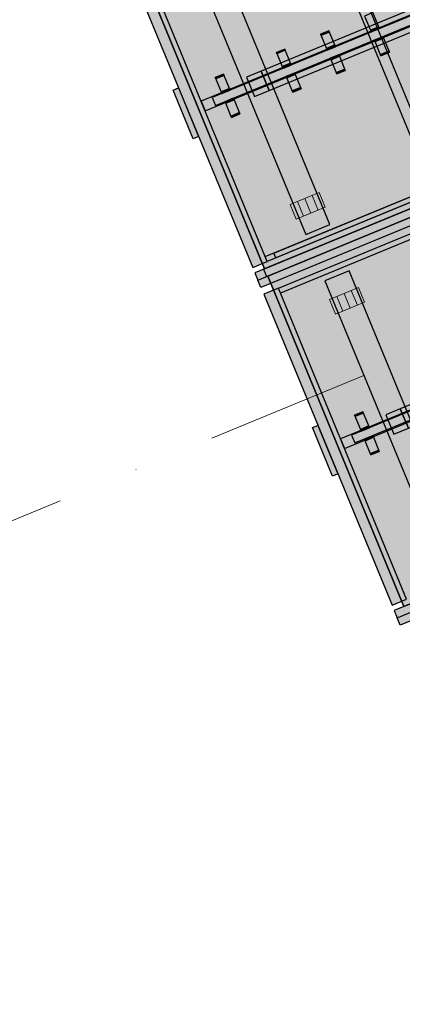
# Model space of a CAD drawing. Header units: millimetres. Extents: x -76965 to 1081933, y -21129 to 30747.
# Tile 32 of 114: x -48198 to -47470, y -242 to 1633. Entities that reach past the tile are written whole.
import ezdxf

# ---------------------------------------------------------------- set-up
doc = ezdxf.new("R2010")
doc.units = ezdxf.units.MM
doc.header["$MEASUREMENT"] = 0
for name, pattern in [('B0204', [650, 500, -50, 50, -50]), ('B0302', [625.500011, 313.000011, -156.25, 0, -156.25]), ('B0702', [58.685, 39.06, -19.625001])]:
    doc.linetypes.add(name, pattern=pattern)
for name, color, linetype in [('089 Losse inrichting', 7, 'Continuous'), ('089 Losse inrichting 2D arcering', 7, 'Continuous'), ('089 Losse inrichting Afdek-arcering', 7, 'Continuous'), ('121 Drsn-en gevelaanduidingen', 7, 'Continuous'), ('160 Presentatie_Aankleding 2D', 7, 'Continuous')]:
    doc.layers.add(name, color=color, linetype=linetype)
doc.styles.add('GENERATED_STYLE_1', font='txt')
doc.dimstyles.new('GENERATED_STYLE__1', dxfattribs={"dimtxt": 300, "dimasz": 71.25, "dimexe": 0.18, "dimexo": 0, "dimgap": 0.09, "dimtad": 1, "dimdec": 0, "dimzin": 0, "dimdsep": 46, "dimtxsty": 'GENERATED_STYLE_1', "dimblk": 'ARROWHEAD_6', "dimblk1": 'ARROWHEAD_6', "dimblk2": 'ARROWHEAD_6', "dimcen": 0.09, "dimclrd": 1, "dimclre": 1, "dimclrt": 2, "dimadec": 1, "dimazin": 0, "dimtfac": 1, "dimtdec": 4, "dimtmove": 0, "dimatfit": 3, "dimfxl": 1, "dimtolj": 1, "dimtzin": 0, "dimarcsym": 0})

# ---------------------------------------------------------------- blocks, each defined once
blk = doc.blocks.new('*D80')
at = {"layer": '160 Presentatie_Aankleding 2D', "color": 1, "linetype": 'Continuous', "lineweight": 0}
for p, q in [((-74776.9, 791.2), (-74755.5, 739.2)), ((-74820.5, 712.4), (-74690.5, 766)), ((-74706.5, 718.8), (-74804.5, 759.6)), ((-74755.5, 739.2), (-74007.8, -1072.6)), ((-74072.8, -1099.4), (-73942.8, -1045.8)), ((-73958.9, -1093), (-74056.8, -1052.2)), ((-74007.8, -1072.6), (-71387.2, -7423.1))]:
    blk.add_line(p, q, dxfattribs=at)
at = {"layer": '160 Presentatie_Aankleding 2D', "color": 2, "lineweight": 0, "insert": (-74521.9, 330.3), "char_height": 300, "attachment_point": 7, "rotation": 292.424, "style": 'GENERATED_STYLE_1'}
blk.add_mtext('\\A1;{\\fArial|b0|i0|c0|p38;1.960}', dxfattribs=at)
blk = doc.blocks.new('ARROWHEAD_6')
at = {"color": 0, "linetype": 'Continuous', "lineweight": 0}
for p, q in [((-0.5, -0.5), (0.5, 0.5)), ((0, 0), (-1, 0))]:
    blk.add_line(p, q, dxfattribs=at)
blk = doc.blocks.new('*D81')
at = {"layer": '160 Presentatie_Aankleding 2D', "color": 1, "linetype": 'Continuous', "lineweight": 0}
for p, q in [((-73958.9, -1093), (-74056.8, -1052.2)), ((-74007.8, -1072.6), (-71387.2, -7423.1)), ((-71452.2, -7450), (-71322.2, -7396.3)), ((-71338.3, -7443.5), (-71436.2, -7402.8))]:
    blk.add_line(p, q, dxfattribs=at)
at = {"layer": '160 Presentatie_Aankleding 2D', "color": 2, "lineweight": 0, "insert": (-72837.7, -3750.9), "char_height": 300, "attachment_point": 7, "rotation": 292.424, "style": 'GENERATED_STYLE_1'}
blk.add_mtext('\\A1;{\\fArial|b0|i0|c0|p38;6.870}', dxfattribs=at)
blk = doc.blocks.new('*D82')
at = {"layer": '160 Presentatie_Aankleding 2D', "color": 1, "linetype": 'Continuous', "lineweight": 0}
for p, q in [((-71452.2, -7450), (-71322.2, -7396.3)), ((-71338.3, -7443.5), (-71436.2, -7402.8)), ((-71387.2, -7423.1), (-69293, -12498)), ((-69244.1, -12518.4), (-69342, -12477.7))]:
    blk.add_line(p, q, dxfattribs=at)
at = {"layer": '160 Presentatie_Aankleding 2D', "color": 2, "lineweight": 0, "insert": (-70480.3, -9463.6), "char_height": 300, "attachment_point": 7, "rotation": 292.424, "style": 'GENERATED_STYLE_1'}
blk.add_mtext('\\A1;{\\fArial|b0|i0|c0|p38;5.490}', dxfattribs=at)
blk = doc.blocks.new('*D83')
at = {"layer": '160 Presentatie_Aankleding 2D', "color": 1, "linetype": 'Continuous', "lineweight": 0}
for p, q in [((-69358, -12524.8), (-69228, -12471.2)), ((-69244.1, -12518.4), (-69342, -12477.7)), ((-69293, -12498), (-66596, -19033.6)), ((-66661, -19060.4), (-66531, -19006.8)), ((-66645, -19013.3), (-66547.1, -19054)), ((-66596, -19033.6), (-66574.6, -19085.6))]:
    blk.add_line(p, q, dxfattribs=at)
at = {"layer": '160 Presentatie_Aankleding 2D', "color": 2, "lineweight": 0, "insert": (-68084.7, -15268.8), "char_height": 300, "attachment_point": 7, "rotation": 292.424, "style": 'GENERATED_STYLE_1'}
blk.add_mtext('\\A1;{\\fArial|b0|i0|c0|p38;7.070}', dxfattribs=at)
blk = doc.blocks.new('*D93')
at = {"layer": '160 Presentatie_Aankleding 2D', "color": 1, "linetype": 'Continuous', "lineweight": 0}
for p, q in [((-1579.3, 5670.3), (-1525.6, 5540.3)), ((-1572.8, 5556.3), (-1532.1, 5654.2)), ((-1500.5, 5626.7), (-1552.5, 5605.3)), ((-1552.5, 5605.3), (-64480.1, -20362.4)), ((-64506.9, -20297.4), (-64453.3, -20427.4)), ((-64459.7, -20313.5), (-64500.4, -20411.4)), ((-64480.1, -20362.4), (-64532.1, -20383.9))]:
    blk.add_line(p, q, dxfattribs=at)
at = {"layer": '160 Presentatie_Aankleding 2D', "color": 2, "lineweight": 0, "insert": (-32414, -7195), "char_height": 300, "attachment_point": 7, "rotation": 202.424, "style": 'GENERATED_STYLE_1'}
blk.add_mtext('\\A1;{\\fArial|b0|i0|c0|p38;68.075}', dxfattribs=at)
blk = doc.blocks.new('Cutting Plane_1_1', base_point=(-72305.7, -9263.1))
at = {"layer": '121 Drsn-en gevelaanduidingen', "color": 9, "linetype": 'B0302', "lineweight": 0}
blk.add_line((-72120.8, -9186.8), (-4016.7, 18917.1), dxfattribs=at)
blk = doc.blocks.new('Slab_8_1', base_point=(-46872.9, 1881.8))
at = {"layer": '089 Losse inrichting Afdek-arcering', "linetype": 'Continuous', "lineweight": 0, "true_color": 0xffffff}
blk.add_hatch(color=7, dxfattribs=at).paths.add_polyline_path([(-46872.9, 1881.8), (-47852.9, 1477.6), (-47845.2, 1459.1), (-46865.3, 1863.3)])
at = {"layer": '089 Losse inrichting', "linetype": 'Continuous', "flags": 128}
blk.add_lwpolyline([(-46872.9, 1881.8), (-47852.9, 1477.6), (-47845.2, 1459.1), (-46865.3, 1863.3)], close=True, dxfattribs=at)
blk = doc.blocks.new('Slab_13_1', base_point=(-46730.9, 1583.4))
at = {"layer": '089 Losse inrichting Afdek-arcering', "linetype": 'Continuous', "lineweight": 0, "true_color": 0xffffff}
blk.add_hatch(color=7, dxfattribs=at).paths.add_polyline_path([(-46730.9, 1583.4), (-46734.7, 1592.6), (-47714.6, 1188.4), (-47710.8, 1179.2)])
at = {"layer": '089 Losse inrichting', "linetype": 'Continuous', "flags": 128}
blk.add_lwpolyline([(-46730.9, 1583.4), (-47710.8, 1179.2), (-47714.6, 1188.4), (-46734.7, 1592.6)], close=True, dxfattribs=at)
blk = doc.blocks.new('Slab_15_1', base_point=(-47814.9, 1495.5))
at = {"layer": '089 Losse inrichting Afdek-arcering', "linetype": 'Continuous', "lineweight": 0, "true_color": 0xffffff}
blk.add_hatch(color=7, dxfattribs=at).paths.add_polyline_path([(-47814.9, 1495.5), (-47799, 1502), (-47810.1, 1529), (-47826, 1522.5)])
at = {"layer": '089 Losse inrichting', "linetype": 'Continuous', "flags": 128}
blk.add_lwpolyline([(-47814.9, 1495.5), (-47799, 1502), (-47810.1, 1529), (-47826, 1522.5)], close=True, dxfattribs=at)
blk = doc.blocks.new('Slab_16_1', base_point=(-47605.5, 1556.6))
at = {"layer": '089 Losse inrichting Afdek-arcering', "linetype": 'Continuous', "lineweight": 0, "true_color": 0xffffff}
blk.add_hatch(color=7, dxfattribs=at).paths.add_polyline_path([(-47605.5, 1556.6), (-47594.4, 1529.6), (-47578.5, 1536.1), (-47589.7, 1563.1)])
at = {"layer": '089 Losse inrichting', "linetype": 'Continuous', "flags": 128}
blk.add_lwpolyline([(-47605.5, 1556.6), (-47589.7, 1563.1), (-47578.5, 1536.1), (-47594.4, 1529.6)], close=True, dxfattribs=at)
blk = doc.blocks.new('Slab_18_1', base_point=(-47625.6, 1605.1))
at = {"layer": '089 Losse inrichting Afdek-arcering', "linetype": 'Continuous', "lineweight": 0, "true_color": 0xffffff}
blk.add_hatch(color=7, dxfattribs=at).paths.add_polyline_path([(-47625.6, 1605.1), (-47624.5, 1602.6), (-47608.7, 1609.2), (-47609.7, 1611.7)])
at = {"layer": '089 Losse inrichting', "linetype": 'Continuous', "flags": 128}
blk.add_lwpolyline([(-47625.6, 1605.1), (-47609.7, 1611.7), (-47608.7, 1609.2), (-47624.5, 1602.6)], close=True, dxfattribs=at)
blk = doc.blocks.new('Slab_24_1', base_point=(-47521.7, 1591.1))
at = {"layer": '089 Losse inrichting Afdek-arcering', "linetype": 'Continuous', "lineweight": 0, "true_color": 0xffffff}
blk.add_hatch(color=7, dxfattribs=at).paths.add_polyline_path([(-47521.7, 1591.1), (-47510.6, 1564.2), (-47494.7, 1570.7), (-47505.8, 1597.7)])
at = {"layer": '089 Losse inrichting', "linetype": 'Continuous', "flags": 128}
blk.add_lwpolyline([(-47521.7, 1591.1), (-47505.8, 1597.7), (-47494.7, 1570.7), (-47510.6, 1564.2)], close=True, dxfattribs=at)
blk = doc.blocks.new('Slab_28_1', base_point=(-46705.9, 1581.8))
at = {"layer": '089 Losse inrichting Afdek-arcering', "linetype": 'Continuous', "lineweight": 0, "true_color": 0xffffff}
blk.add_hatch(color=7, dxfattribs=at).paths.add_polyline_path([(-46705.9, 1581.8), (-46965.3, 2210.6), (-47991.4, 1787.1), (-47732.1, 1158.5)])
at = {"layer": '089 Losse inrichting', "linetype": 'Continuous', "flags": 128}
blk.add_lwpolyline([(-46705.9, 1581.8), (-46965.3, 2210.6), (-47991.4, 1787.1), (-47732.1, 1158.5)], close=True, dxfattribs=at)
blk = doc.blocks.new('Slab_29_1', base_point=(-47646.3, 1929.5))
at = {"layer": '089 Losse inrichting Afdek-arcering', "linetype": 'Continuous', "lineweight": 0, "true_color": 0xffffff}
blk.add_hatch(color=7, dxfattribs=at).paths.add_polyline_path([(-47646.3, 1929.5), (-47664.8, 1921.9), (-47405.9, 1294.3), (-47387.4, 1301.9)])
at = {"layer": '089 Losse inrichting', "linetype": 'Continuous', "flags": 128}
blk.add_lwpolyline([(-47646.3, 1929.5), (-47664.8, 1921.9), (-47405.9, 1294.3), (-47387.4, 1301.9)], close=True, dxfattribs=at)
blk = doc.blocks.new('Slab_30_1', base_point=(-46705.9, 1581.8))
at = {"layer": '089 Losse inrichting Afdek-arcering', "linetype": 'Continuous', "lineweight": 0, "true_color": 0xffffff}
blk.add_hatch(color=7, dxfattribs=at).paths.add_polyline_path([(-46705.9, 1581.8), (-46965.3, 2210.6), (-47991.4, 1787.1), (-47732.1, 1158.5)])
at = {"layer": '089 Losse inrichting', "linetype": 'Continuous', "flags": 128}
blk.add_lwpolyline([(-46705.9, 1581.8), (-47732.1, 1158.5), (-47991.4, 1787.1), (-46965.3, 2210.6)], close=True, dxfattribs=at)
blk = doc.blocks.new('Slab_31_1', base_point=(-47523.1, 1594.5))
at = {"layer": '089 Losse inrichting Afdek-arcering', "linetype": 'Continuous', "lineweight": 0, "true_color": 0xffffff}
blk.add_hatch(color=7, dxfattribs=at).paths.add_polyline_path([(-47523.1, 1594.5), (-47521.7, 1591.1), (-47505.8, 1597.7), (-47507.2, 1601)])
at = {"layer": '089 Losse inrichting', "linetype": 'Continuous', "flags": 128}
blk.add_lwpolyline([(-47523.1, 1594.5), (-47507.2, 1601), (-47505.8, 1597.7), (-47521.7, 1591.1)], close=True, dxfattribs=at)
blk = doc.blocks.new('Slab_32_1', base_point=(-47530.6, 1612.7))
at = {"layer": '089 Losse inrichting Afdek-arcering', "linetype": 'Continuous', "lineweight": 0, "true_color": 0xffffff}
blk.add_hatch(color=7, dxfattribs=at).paths.add_polyline_path([(-47530.6, 1612.7), (-47514.7, 1619.3), (-47525.9, 1646.3), (-47541.7, 1639.7)])
at = {"layer": '089 Losse inrichting', "linetype": 'Continuous', "flags": 128}
blk.add_lwpolyline([(-47530.6, 1612.7), (-47514.7, 1619.3), (-47525.9, 1646.3), (-47541.7, 1639.7)], close=True, dxfattribs=at)
blk = doc.blocks.new('Slab_35_1', base_point=(-47529.2, 1609.4))
at = {"layer": '089 Losse inrichting Afdek-arcering', "linetype": 'Continuous', "lineweight": 0, "true_color": 0xffffff}
blk.add_hatch(color=7, dxfattribs=at).paths.add_polyline_path([(-47529.2, 1609.4), (-47513.4, 1616), (-47514.7, 1619.3), (-47530.6, 1612.7)])
at = {"layer": '089 Losse inrichting', "linetype": 'Continuous', "flags": 128}
blk.add_lwpolyline([(-47529.2, 1609.4), (-47513.4, 1616), (-47514.7, 1619.3), (-47530.6, 1612.7)], close=True, dxfattribs=at)
blk = doc.blocks.new('Slab_38_1', base_point=(-47813.5, 1492.2))
at = {"layer": '089 Losse inrichting Afdek-arcering', "linetype": 'Continuous', "lineweight": 0, "true_color": 0xffffff}
blk.add_hatch(color=7, dxfattribs=at).paths.add_polyline_path([(-47813.5, 1492.2), (-47797.6, 1498.7), (-47799, 1502), (-47814.9, 1495.5)])
at = {"layer": '089 Losse inrichting', "linetype": 'Continuous', "flags": 128}
blk.add_lwpolyline([(-47813.5, 1492.2), (-47797.6, 1498.7), (-47799, 1502), (-47814.9, 1495.5)], close=True, dxfattribs=at)
blk = doc.blocks.new('Slab_39_1', base_point=(-47594.4, 1529.6))
at = {"layer": '089 Losse inrichting Afdek-arcering', "linetype": 'Continuous', "lineweight": 0, "true_color": 0xffffff}
blk.add_hatch(color=7, dxfattribs=at).paths.add_polyline_path([(-47594.4, 1529.6), (-47578.5, 1536.1), (-47579.6, 1538.7), (-47595.4, 1532.1)])
at = {"layer": '089 Losse inrichting', "linetype": 'Continuous', "flags": 128}
blk.add_lwpolyline([(-47594.4, 1529.6), (-47578.5, 1536.1), (-47579.6, 1538.7), (-47595.4, 1532.1)], close=True, dxfattribs=at)
blk = doc.blocks.new('Slab_42_1', base_point=(-47614.4, 1578.2))
at = {"layer": '089 Losse inrichting Afdek-arcering', "linetype": 'Continuous', "lineweight": 0, "true_color": 0xffffff}
blk.add_hatch(color=7, dxfattribs=at).paths.add_polyline_path([(-47614.4, 1578.2), (-47598.6, 1584.7), (-47609.7, 1611.7), (-47625.6, 1605.1)])
at = {"layer": '089 Losse inrichting', "linetype": 'Continuous', "flags": 128}
blk.add_lwpolyline([(-47614.4, 1578.2), (-47598.6, 1584.7), (-47609.7, 1611.7), (-47625.6, 1605.1)], close=True, dxfattribs=at)
blk = doc.blocks.new('Slab_43_1', base_point=(-47738.9, 1534.9))
at = {"layer": '089 Losse inrichting Afdek-arcering', "linetype": 'Continuous', "lineweight": 0, "true_color": 0xffffff}
blk.add_hatch(color=7, dxfattribs=at).paths.add_polyline_path([(-47738.9, 1534.9), (-47766.7, 1523.4), (-47751.4, 1486.5), (-47723.7, 1497.9)])
at = {"layer": '089 Losse inrichting', "linetype": 'Continuous', "flags": 128}
blk.add_lwpolyline([(-47738.9, 1534.9), (-47766.7, 1523.4), (-47751.4, 1486.5), (-47723.7, 1497.9)], close=True, dxfattribs=at)
blk = doc.blocks.new('Slab_47_1', base_point=(-47613.1, 1574.8))
at = {"layer": '089 Losse inrichting Afdek-arcering', "linetype": 'Continuous', "lineweight": 0, "true_color": 0xffffff}
blk.add_hatch(color=7, dxfattribs=at).paths.add_polyline_path([(-47613.1, 1574.8), (-47597.2, 1581.4), (-47598.6, 1584.7), (-47614.4, 1578.2)])
at = {"layer": '089 Losse inrichting', "linetype": 'Continuous', "flags": 128}
blk.add_lwpolyline([(-47613.1, 1574.8), (-47597.2, 1581.4), (-47598.6, 1584.7), (-47614.4, 1578.2)], close=True, dxfattribs=at)
blk = doc.blocks.new('Slab_61_1', base_point=(-47653.9, 1223.8))
at = {"layer": '089 Losse inrichting Afdek-arcering', "linetype": 'Continuous', "lineweight": 0, "true_color": 0xffffff}
blk.add_hatch(color=7, dxfattribs=at).paths.add_polyline_path([(-47653.9, 1223.8), (-47607.7, 1242.9), (-47836.5, 1797.5), (-47882.7, 1778.5)])
at = {"layer": '089 Losse inrichting', "linetype": 'Continuous', "flags": 128}
blk.add_lwpolyline([(-47653.9, 1223.8), (-47607.7, 1242.9), (-47836.5, 1797.5), (-47882.7, 1778.5)], close=True, dxfattribs=at)
blk = doc.blocks.new('Slab_62_1', base_point=(-47678.4, 1494.9))
at = {"layer": '089 Losse inrichting Afdek-arcering', "linetype": 'Continuous', "lineweight": 0, "true_color": 0xffffff}
blk.add_hatch(color=7, dxfattribs=at).paths.add_polyline_path([(-47678.4, 1494.9), (-47662.6, 1501.5), (-47663.6, 1504), (-47679.5, 1497.5)])
at = {"layer": '089 Losse inrichting', "linetype": 'Continuous', "flags": 128}
blk.add_lwpolyline([(-47678.4, 1494.9), (-47662.6, 1501.5), (-47663.6, 1504), (-47679.5, 1497.5)], close=True, dxfattribs=at)
blk = doc.blocks.new('Slab_64_1', base_point=(-47689.6, 1521.9))
at = {"layer": '089 Losse inrichting Afdek-arcering', "linetype": 'Continuous', "lineweight": 0, "true_color": 0xffffff}
blk.add_hatch(color=7, dxfattribs=at).paths.add_polyline_path([(-47689.6, 1521.9), (-47678.4, 1494.9), (-47662.6, 1501.5), (-47673.7, 1528.4)])
at = {"layer": '089 Losse inrichting', "linetype": 'Continuous', "flags": 128}
blk.add_lwpolyline([(-47689.6, 1521.9), (-47673.7, 1528.4), (-47662.6, 1501.5), (-47678.4, 1494.9)], close=True, dxfattribs=at)
blk = doc.blocks.new('Slab_68_1', base_point=(-47690.9, 1525.2))
at = {"layer": '089 Losse inrichting Afdek-arcering', "linetype": 'Continuous', "lineweight": 0, "true_color": 0xffffff}
blk.add_hatch(color=7, dxfattribs=at).paths.add_polyline_path([(-47690.9, 1525.2), (-47689.6, 1521.9), (-47673.7, 1528.4), (-47675.1, 1531.8)])
at = {"layer": '089 Losse inrichting', "linetype": 'Continuous', "flags": 128}
blk.add_lwpolyline([(-47690.9, 1525.2), (-47675.1, 1531.8), (-47673.7, 1528.4), (-47689.6, 1521.9)], close=True, dxfattribs=at)
blk = doc.blocks.new('Slab_69_1', base_point=(-47794.8, 1446.9))
at = {"layer": '089 Losse inrichting Afdek-arcering', "linetype": 'Continuous', "lineweight": 0, "true_color": 0xffffff}
blk.add_hatch(color=7, dxfattribs=at).paths.add_polyline_path([(-47794.8, 1446.9), (-47779, 1453.5), (-47780, 1456), (-47795.9, 1449.4)])
at = {"layer": '089 Losse inrichting', "linetype": 'Continuous', "flags": 128}
blk.add_lwpolyline([(-47794.8, 1446.9), (-47779, 1453.5), (-47780, 1456), (-47795.9, 1449.4)], close=True, dxfattribs=at)
blk = doc.blocks.new('Slab_70_1', base_point=(-47805.9, 1473.9))
at = {"layer": '089 Losse inrichting Afdek-arcering', "linetype": 'Continuous', "lineweight": 0, "true_color": 0xffffff}
blk.add_hatch(color=7, dxfattribs=at).paths.add_polyline_path([(-47805.9, 1473.9), (-47794.8, 1446.9), (-47779, 1453.5), (-47790.1, 1480.4)])
at = {"layer": '089 Losse inrichting', "linetype": 'Continuous', "flags": 128}
blk.add_lwpolyline([(-47805.9, 1473.9), (-47790.1, 1480.4), (-47779, 1453.5), (-47794.8, 1446.9)], close=True, dxfattribs=at)
blk = doc.blocks.new('Slab_71_1', base_point=(-47807.3, 1477.2))
at = {"layer": '089 Losse inrichting Afdek-arcering', "linetype": 'Continuous', "lineweight": 0, "true_color": 0xffffff}
blk.add_hatch(color=7, dxfattribs=at).paths.add_polyline_path([(-47807.3, 1477.2), (-47805.9, 1473.9), (-47790.1, 1480.4), (-47791.5, 1483.8)])
at = {"layer": '089 Losse inrichting', "linetype": 'Continuous', "flags": 128}
blk.add_lwpolyline([(-47807.3, 1477.2), (-47791.5, 1483.8), (-47790.1, 1480.4), (-47805.9, 1473.9)], close=True, dxfattribs=at)
blk = doc.blocks.new('Slab_76_1', base_point=(-47698.5, 1543.5))
at = {"layer": '089 Losse inrichting Afdek-arcering', "linetype": 'Continuous', "lineweight": 0, "true_color": 0xffffff}
blk.add_hatch(color=7, dxfattribs=at).paths.add_polyline_path([(-47698.5, 1543.5), (-47682.6, 1550.1), (-47693.7, 1577), (-47709.6, 1570.5)])
at = {"layer": '089 Losse inrichting', "linetype": 'Continuous', "flags": 128}
blk.add_lwpolyline([(-47698.5, 1543.5), (-47682.6, 1550.1), (-47693.7, 1577), (-47709.6, 1570.5)], close=True, dxfattribs=at)
blk = doc.blocks.new('Slab_77_1', base_point=(-47709.6, 1570.5))
at = {"layer": '089 Losse inrichting Afdek-arcering', "linetype": 'Continuous', "lineweight": 0, "true_color": 0xffffff}
blk.add_hatch(color=7, dxfattribs=at).paths.add_polyline_path([(-47709.6, 1570.5), (-47708.6, 1568), (-47692.7, 1574.5), (-47693.7, 1577)])
at = {"layer": '089 Losse inrichting', "linetype": 'Continuous', "flags": 128}
blk.add_lwpolyline([(-47709.6, 1570.5), (-47693.7, 1577), (-47692.7, 1574.5), (-47708.6, 1568)], close=True, dxfattribs=at)
blk = doc.blocks.new('Slab_78_1', base_point=(-47826, 1522.5))
at = {"layer": '089 Losse inrichting Afdek-arcering', "linetype": 'Continuous', "lineweight": 0, "true_color": 0xffffff}
blk.add_hatch(color=7, dxfattribs=at).paths.add_polyline_path([(-47826, 1522.5), (-47824.9, 1520), (-47809.1, 1526.5), (-47810.1, 1529)])
at = {"layer": '089 Losse inrichting', "linetype": 'Continuous', "flags": 128}
blk.add_lwpolyline([(-47826, 1522.5), (-47810.1, 1529), (-47809.1, 1526.5), (-47824.9, 1520)], close=True, dxfattribs=at)
blk = doc.blocks.new('Slab_79_1', base_point=(-47754.8, 1161.1))
at = {"layer": '089 Losse inrichting Afdek-arcering', "linetype": 'Continuous', "lineweight": 0, "true_color": 0xffffff}
blk.add_hatch(color=7, dxfattribs=at).paths.add_polyline_path([(-47754.8, 1161.1), (-47727, 1172.5), (-47971.1, 1764.1), (-47998.8, 1752.7)])
at = {"layer": '089 Losse inrichting', "linetype": 'Continuous', "flags": 128}
blk.add_lwpolyline([(-47754.8, 1161.1), (-47727, 1172.5), (-47971.1, 1764.1), (-47998.8, 1752.7)], close=True, dxfattribs=at)
blk = doc.blocks.new('Slab_83_1', base_point=(-47697.1, 1540.2))
at = {"layer": '089 Losse inrichting Afdek-arcering', "linetype": 'Continuous', "lineweight": 0, "true_color": 0xffffff}
blk.add_hatch(color=7, dxfattribs=at).paths.add_polyline_path([(-47697.1, 1540.2), (-47681.2, 1546.7), (-47682.6, 1550.1), (-47698.5, 1543.5)])
at = {"layer": '089 Losse inrichting', "linetype": 'Continuous', "flags": 128}
blk.add_lwpolyline([(-47697.1, 1540.2), (-47681.2, 1546.7), (-47682.6, 1550.1), (-47698.5, 1543.5)], close=True, dxfattribs=at)
blk = doc.blocks.new('Slab_85_1', base_point=(-47510.6, 1564.2))
at = {"layer": '089 Losse inrichting Afdek-arcering', "linetype": 'Continuous', "lineweight": 0, "true_color": 0xffffff}
blk.add_hatch(color=7, dxfattribs=at).paths.add_polyline_path([(-47510.6, 1564.2), (-47494.7, 1570.7), (-47495.7, 1573.2), (-47511.6, 1566.7)])
at = {"layer": '089 Losse inrichting', "linetype": 'Continuous', "flags": 128}
blk.add_lwpolyline([(-47510.6, 1564.2), (-47494.7, 1570.7), (-47495.7, 1573.2), (-47511.6, 1566.7)], close=True, dxfattribs=at)
blk = doc.blocks.new('Slab_86_1', base_point=(-47606.9, 1559.9))
at = {"layer": '089 Losse inrichting Afdek-arcering', "linetype": 'Continuous', "lineweight": 0, "true_color": 0xffffff}
blk.add_hatch(color=7, dxfattribs=at).paths.add_polyline_path([(-47606.9, 1559.9), (-47605.5, 1556.6), (-47589.7, 1563.1), (-47591, 1566.4)])
at = {"layer": '089 Losse inrichting', "linetype": 'Continuous', "flags": 128}
blk.add_lwpolyline([(-47606.9, 1559.9), (-47591, 1566.4), (-47589.7, 1563.1), (-47605.5, 1556.6)], close=True, dxfattribs=at)
blk = doc.blocks.new('Slab_87_1', base_point=(-47857.7, 1410.7))
at = {"layer": '089 Losse inrichting Afdek-arcering', "linetype": 'Continuous', "lineweight": 0, "true_color": 0xffffff}
blk.add_hatch(color=7, dxfattribs=at).paths.add_polyline_path([(-47857.7, 1410.7), (-47895.8, 1503.1), (-47906.3, 1498.8), (-47868.2, 1406.3)])
at = {"layer": '089 Losse inrichting', "linetype": 'Continuous', "flags": 128}
blk.add_lwpolyline([(-47857.7, 1410.7), (-47868.2, 1406.3), (-47906.3, 1498.8), (-47895.8, 1503.1)], close=True, dxfattribs=at)
blk = doc.blocks.new('Slab_89_1', base_point=(-47825.8, 1469.6))
at = {"layer": '089 Losse inrichting Afdek-arcering', "linetype": 'Continuous', "lineweight": 0, "true_color": 0xffffff}
blk.add_hatch(color=7, dxfattribs=at).paths.add_polyline_path([(-47825.8, 1469.6), (-46885.1, 1857.6), (-46891.2, 1872.6), (-47831.9, 1484.6)])
at = {"layer": '089 Losse inrichting', "linetype": 'Continuous', "flags": 128}
blk.add_lwpolyline([(-47825.8, 1469.6), (-46885.1, 1857.6), (-46891.2, 1872.6), (-47831.9, 1484.6)], close=True, dxfattribs=at)
blk = doc.blocks.new('Slab_90_1', base_point=(-47723.7, 1497.9))
at = {"layer": '089 Losse inrichting Afdek-arcering', "linetype": 'Continuous', "lineweight": 0, "true_color": 0xffffff}
blk.add_hatch(color=7, dxfattribs=at).paths.add_polyline_path([(-47723.7, 1497.9), (-46965.6, 1810.6), (-46980.9, 1847.6), (-47738.9, 1534.9)])
at = {"layer": '089 Losse inrichting', "linetype": 'Continuous', "flags": 128}
blk.add_lwpolyline([(-47723.7, 1497.9), (-46965.6, 1810.6), (-46980.9, 1847.6), (-47738.9, 1534.9)], close=True, dxfattribs=at)
blk = doc.blocks.new('Slab_91_1', base_point=(-46747.1, 1576.7))
at = {"layer": '089 Losse inrichting Afdek-arcering', "linetype": 'Continuous', "lineweight": 0, "true_color": 0xffffff}
blk.add_hatch(color=7, dxfattribs=at).paths.add_polyline_path([(-46747.1, 1576.7), (-46750.9, 1585.9), (-47730.8, 1181.7), (-47727, 1172.5)])
at = {"layer": '089 Losse inrichting', "linetype": 'Continuous', "flags": 128}
blk.add_lwpolyline([(-46747.1, 1576.7), (-47727, 1172.5), (-47730.8, 1181.7), (-46750.9, 1585.9)], close=True, dxfattribs=at)
blk = doc.blocks.new('Slab_92_1', base_point=(-46687.4, 1589.4))
at = {"layer": '089 Losse inrichting Afdek-arcering', "linetype": 'Continuous', "lineweight": 0, "true_color": 0xffffff}
blk.add_hatch(color=7, dxfattribs=at).paths.add_polyline_path([(-46687.4, 1589.4), (-47750.6, 1150.9), (-47744.8, 1136.9), (-46681.7, 1575.5)])
at = {"layer": '089 Losse inrichting', "linetype": 'Continuous', "flags": 128}
blk.add_lwpolyline([(-46687.4, 1589.4), (-47750.6, 1150.9), (-47744.8, 1136.9), (-46681.7, 1575.5)], close=True, dxfattribs=at)
blk = doc.blocks.new('Slab_93_1', base_point=(-46700, 1568))
at = {"layer": '089 Losse inrichting Afdek-arcering', "linetype": 'Continuous', "lineweight": 0, "true_color": 0xffffff}
blk.add_hatch(color=7, dxfattribs=at).paths.add_polyline_path([(-46700, 1568), (-46705.7, 1581.9), (-47734.4, 1157.6), (-47728.6, 1143.7)])
at = {"layer": '089 Losse inrichting', "linetype": 'Continuous', "flags": 128}
blk.add_lwpolyline([(-46700, 1568), (-46705.7, 1581.9), (-47734.4, 1157.6), (-47728.6, 1143.7)], close=True, dxfattribs=at)
blk = doc.blocks.new('Slab_94_1', base_point=(-47705.9, 1121.5))
at = {"layer": '089 Losse inrichting Afdek-arcering', "linetype": 'Continuous', "lineweight": 0, "true_color": 0xffffff}
blk.add_hatch(color=7, dxfattribs=at).paths.add_polyline_path([(-47705.9, 1121.5), (-47702.1, 1112.3), (-46722.2, 1516.5), (-46726, 1525.7)])
at = {"layer": '089 Losse inrichting', "linetype": 'Continuous', "flags": 128}
blk.add_lwpolyline([(-47705.9, 1121.5), (-46726, 1525.7), (-46722.2, 1516.5), (-47702.1, 1112.3)], close=True, dxfattribs=at)
blk = doc.blocks.new('Slab_95_1', base_point=(-46607.8, 1239.1))
at = {"layer": '089 Losse inrichting Afdek-arcering', "linetype": 'Continuous', "lineweight": 0, "true_color": 0xffffff}
blk.add_hatch(color=7, dxfattribs=at).paths.add_polyline_path([(-46607.8, 1239.1), (-47587.7, 835), (-47580, 816.5), (-46600.1, 1220.7)])
at = {"layer": '089 Losse inrichting', "linetype": 'Continuous', "flags": 128}
blk.add_lwpolyline([(-46607.8, 1239.1), (-47587.7, 835), (-47580, 816.5), (-46600.1, 1220.7)], close=True, dxfattribs=at)
blk = doc.blocks.new('Slab_102_1', base_point=(-47549.7, 852.9))
at = {"layer": '089 Losse inrichting Afdek-arcering', "linetype": 'Continuous', "lineweight": 0, "true_color": 0xffffff}
blk.add_hatch(color=7, dxfattribs=at).paths.add_polyline_path([(-47549.7, 852.9), (-47533.8, 859.4), (-47544.9, 886.4), (-47560.8, 879.9)])
at = {"layer": '089 Losse inrichting', "linetype": 'Continuous', "flags": 128}
blk.add_lwpolyline([(-47549.7, 852.9), (-47533.8, 859.4), (-47544.9, 886.4), (-47560.8, 879.9)], close=True, dxfattribs=at)
blk = doc.blocks.new('Slab_114_1', base_point=(-46700.1, 1568))
at = {"layer": '089 Losse inrichting Afdek-arcering', "linetype": 'Continuous', "lineweight": 0, "true_color": 0xffffff}
blk.add_hatch(color=7, dxfattribs=at).paths.add_polyline_path([(-46700.1, 1568), (-47744.7, 1136.9), (-47739, 1123), (-46694.3, 1553.9)])
at = {"layer": '089 Losse inrichting', "linetype": 'Continuous', "flags": 128}
blk.add_lwpolyline([(-46700.1, 1568), (-46694.3, 1553.9), (-47739, 1123), (-47744.7, 1136.9)], close=True, dxfattribs=at)
blk = doc.blocks.new('Slab_115_1', base_point=(-46440.8, 939.2))
at = {"layer": '089 Losse inrichting Afdek-arcering', "linetype": 'Continuous', "lineweight": 0, "true_color": 0xffffff}
blk.add_hatch(color=7, dxfattribs=at).paths.add_polyline_path([(-46440.8, 939.2), (-46700.1, 1568), (-47726.2, 1144.5), (-47466.9, 515.9)])
at = {"layer": '089 Losse inrichting', "linetype": 'Continuous', "flags": 128}
blk.add_lwpolyline([(-46440.8, 939.2), (-46700.1, 1568), (-47726.2, 1144.5), (-47466.9, 515.9)], close=True, dxfattribs=at)
blk = doc.blocks.new('Slab_117_1', base_point=(-46440.8, 939.2))
at = {"layer": '089 Losse inrichting Afdek-arcering', "linetype": 'Continuous', "lineweight": 0, "true_color": 0xffffff}
blk.add_hatch(color=7, dxfattribs=at).paths.add_polyline_path([(-46440.8, 939.2), (-46700.1, 1568), (-47726.2, 1144.5), (-47466.9, 515.9)])
at = {"layer": '089 Losse inrichting', "linetype": 'Continuous', "flags": 128}
blk.add_lwpolyline([(-46440.8, 939.2), (-47466.9, 515.9), (-47726.2, 1144.5), (-46700.1, 1568)], close=True, dxfattribs=at)
blk = doc.blocks.new('Slab_125_1', base_point=(-47548.3, 849.6))
at = {"layer": '089 Losse inrichting Afdek-arcering', "linetype": 'Continuous', "lineweight": 0, "true_color": 0xffffff}
blk.add_hatch(color=7, dxfattribs=at).paths.add_polyline_path([(-47548.3, 849.6), (-47532.5, 856.1), (-47533.8, 859.4), (-47549.7, 852.9)])
at = {"layer": '089 Losse inrichting', "linetype": 'Continuous', "flags": 128}
blk.add_lwpolyline([(-47548.3, 849.6), (-47532.5, 856.1), (-47533.8, 859.4), (-47549.7, 852.9)], close=True, dxfattribs=at)
blk = doc.blocks.new('Slab_130_1', base_point=(-47473.8, 892.3))
at = {"layer": '089 Losse inrichting Afdek-arcering', "linetype": 'Continuous', "lineweight": 0, "true_color": 0xffffff}
blk.add_hatch(color=7, dxfattribs=at).paths.add_polyline_path([(-47473.8, 892.3), (-47501.5, 880.8), (-47486.2, 843.9), (-47458.5, 855.3)])
at = {"layer": '089 Losse inrichting', "linetype": 'Continuous', "flags": 128}
blk.add_lwpolyline([(-47473.8, 892.3), (-47501.5, 880.8), (-47486.2, 843.9), (-47458.5, 855.3)], close=True, dxfattribs=at)
blk = doc.blocks.new('Slab_148_1', base_point=(-47388.7, 581.2))
at = {"layer": '089 Losse inrichting Afdek-arcering', "linetype": 'Continuous', "lineweight": 0, "true_color": 0xffffff}
blk.add_hatch(color=7, dxfattribs=at).paths.add_polyline_path([(-47388.7, 581.2), (-47342.5, 600.3), (-47571.3, 1154.9), (-47617.5, 1135.9)])
at = {"layer": '089 Losse inrichting', "linetype": 'Continuous', "flags": 128}
blk.add_lwpolyline([(-47388.7, 581.2), (-47342.5, 600.3), (-47571.3, 1154.9), (-47617.5, 1135.9)], close=True, dxfattribs=at)
blk = doc.blocks.new('Slab_156_1', base_point=(-47529.6, 804.3))
at = {"layer": '089 Losse inrichting Afdek-arcering', "linetype": 'Continuous', "lineweight": 0, "true_color": 0xffffff}
blk.add_hatch(color=7, dxfattribs=at).paths.add_polyline_path([(-47529.6, 804.3), (-47513.8, 810.9), (-47514.8, 813.4), (-47530.7, 806.8)])
at = {"layer": '089 Losse inrichting', "linetype": 'Continuous', "flags": 128}
blk.add_lwpolyline([(-47529.6, 804.3), (-47513.8, 810.9), (-47514.8, 813.4), (-47530.7, 806.8)], close=True, dxfattribs=at)
blk = doc.blocks.new('Slab_157_1', base_point=(-47540.8, 831.3))
at = {"layer": '089 Losse inrichting Afdek-arcering', "linetype": 'Continuous', "lineweight": 0, "true_color": 0xffffff}
blk.add_hatch(color=7, dxfattribs=at).paths.add_polyline_path([(-47540.8, 831.3), (-47529.6, 804.3), (-47513.8, 810.9), (-47524.9, 837.8)])
at = {"layer": '089 Losse inrichting', "linetype": 'Continuous', "flags": 128}
blk.add_lwpolyline([(-47540.8, 831.3), (-47524.9, 837.8), (-47513.8, 810.9), (-47529.6, 804.3)], close=True, dxfattribs=at)
blk = doc.blocks.new('Slab_158_1', base_point=(-47542.1, 834.6))
at = {"layer": '089 Losse inrichting Afdek-arcering', "linetype": 'Continuous', "lineweight": 0, "true_color": 0xffffff}
blk.add_hatch(color=7, dxfattribs=at).paths.add_polyline_path([(-47542.1, 834.6), (-47540.8, 831.3), (-47524.9, 837.8), (-47526.3, 841.1)])
at = {"layer": '089 Losse inrichting', "linetype": 'Continuous', "flags": 128}
blk.add_lwpolyline([(-47542.1, 834.6), (-47526.3, 841.1), (-47524.9, 837.8), (-47540.8, 831.3)], close=True, dxfattribs=at)
blk = doc.blocks.new('Slab_165_1', base_point=(-47560.8, 879.9))
at = {"layer": '089 Losse inrichting Afdek-arcering', "linetype": 'Continuous', "lineweight": 0, "true_color": 0xffffff}
blk.add_hatch(color=7, dxfattribs=at).paths.add_polyline_path([(-47560.8, 879.9), (-47559.8, 877.3), (-47543.9, 883.9), (-47544.9, 886.4)])
at = {"layer": '089 Losse inrichting', "linetype": 'Continuous', "flags": 128}
blk.add_lwpolyline([(-47560.8, 879.9), (-47544.9, 886.4), (-47543.9, 883.9), (-47559.8, 877.3)], close=True, dxfattribs=at)
blk = doc.blocks.new('Slab_166_1', base_point=(-47489.6, 518.5))
at = {"layer": '089 Losse inrichting Afdek-arcering', "linetype": 'Continuous', "lineweight": 0, "true_color": 0xffffff}
blk.add_hatch(color=7, dxfattribs=at).paths.add_polyline_path([(-47489.6, 518.5), (-47461.8, 529.9), (-47705.9, 1121.5), (-47733.6, 1110.1)])
at = {"layer": '089 Losse inrichting', "linetype": 'Continuous', "flags": 128}
blk.add_lwpolyline([(-47489.6, 518.5), (-47461.8, 529.9), (-47705.9, 1121.5), (-47733.6, 1110.1)], close=True, dxfattribs=at)
blk = doc.blocks.new('Slab_174_1', base_point=(-47592.5, 768.1))
at = {"layer": '089 Losse inrichting Afdek-arcering', "linetype": 'Continuous', "lineweight": 0, "true_color": 0xffffff}
blk.add_hatch(color=7, dxfattribs=at).paths.add_polyline_path([(-47592.5, 768.1), (-47630.7, 860.5), (-47641.1, 856.2), (-47603, 763.7)])
at = {"layer": '089 Losse inrichting', "linetype": 'Continuous', "flags": 128}
blk.add_lwpolyline([(-47592.5, 768.1), (-47603, 763.7), (-47641.1, 856.2), (-47630.7, 860.5)], close=True, dxfattribs=at)
blk = doc.blocks.new('Slab_176_1', base_point=(-47560.6, 827))
at = {"layer": '089 Losse inrichting Afdek-arcering', "linetype": 'Continuous', "lineweight": 0, "true_color": 0xffffff}
blk.add_hatch(color=7, dxfattribs=at).paths.add_polyline_path([(-47560.6, 827), (-46619.9, 1215), (-46626.1, 1230), (-47566.8, 842)])
at = {"layer": '089 Losse inrichting', "linetype": 'Continuous', "flags": 128}
blk.add_lwpolyline([(-47560.6, 827), (-46619.9, 1215), (-46626.1, 1230), (-47566.8, 842)], close=True, dxfattribs=at)
blk = doc.blocks.new('Slab_177_1', base_point=(-47458.5, 855.3))
at = {"layer": '089 Losse inrichting Afdek-arcering', "linetype": 'Continuous', "lineweight": 0, "true_color": 0xffffff}
blk.add_hatch(color=7, dxfattribs=at).paths.add_polyline_path([(-47458.5, 855.3), (-46700.5, 1168), (-46715.7, 1204.9), (-47473.8, 892.3)])
at = {"layer": '089 Losse inrichting', "linetype": 'Continuous', "flags": 128}
blk.add_lwpolyline([(-47458.5, 855.3), (-46700.5, 1168), (-46715.7, 1204.9), (-47473.8, 892.3)], close=True, dxfattribs=at)
blk = doc.blocks.new('Slab_179_1', base_point=(-46422.3, 946.8))
at = {"layer": '089 Losse inrichting Afdek-arcering', "linetype": 'Continuous', "lineweight": 0, "true_color": 0xffffff}
blk.add_hatch(color=7, dxfattribs=at).paths.add_polyline_path([(-46422.3, 946.8), (-47485.4, 508.3), (-47479.6, 494.2), (-46416.5, 932.9)])
at = {"layer": '089 Losse inrichting', "linetype": 'Continuous', "flags": 128}
blk.add_lwpolyline([(-46422.3, 946.8), (-47485.4, 508.3), (-47479.6, 494.2), (-46416.5, 932.9)], close=True, dxfattribs=at)
blk = doc.blocks.new('Slab_201_1', base_point=(-46434.9, 925.3))
at = {"layer": '089 Losse inrichting Afdek-arcering', "linetype": 'Continuous', "lineweight": 0, "true_color": 0xffffff}
blk.add_hatch(color=7, dxfattribs=at).paths.add_polyline_path([(-46434.9, 925.3), (-47479.5, 494.3), (-47473.8, 480.4), (-46429.1, 911.3)])
at = {"layer": '089 Losse inrichting', "linetype": 'Continuous', "flags": 128}
blk.add_lwpolyline([(-46434.9, 925.3), (-46429.1, 911.3), (-47473.8, 480.4), (-47479.5, 494.3)], close=True, dxfattribs=at)
blk = doc.blocks.new('Buis 17')
at = {"layer": '089 Losse inrichting 2D arcering', "linetype": 'Continuous', "lineweight": 0, "true_color": 0x3f3f3f}
blk.add_hatch(color=250, dxfattribs=at).paths.add_polyline_path([(0, 30), (0, -30), (30, -30), (30, 30)])
at = {"layer": '089 Losse inrichting', "color": 1, "linetype": 'Continuous', "lineweight": 0}
for p, q in [((0, 30), (0, -30)), ((30, 30), (0, 30)), ((30, -30), (30, 30)), ((0, -30), (30, -30))]:
    blk.add_line(p, q, dxfattribs=at)
at = {"layer": '089 Losse inrichting', "color": 1, "linetype": 'B0702', "lineweight": 0}
for p, q in [((0, 15), (30, 15)), ((0, -15), (30, -15))]:
    blk.add_line(p, q, dxfattribs=at)
at = {"layer": '089 Losse inrichting', "color": 9, "linetype": 'B0204', "lineweight": 0}
blk.add_line((0, 0), (30, 0), dxfattribs=at)

msp = doc.modelspace()

# ---------------------------------------------------------------- block references
at = {"layer": '089 Losse inrichting', "linetype": 'Continuous'}
for name, p in [('Slab_28_1', (-46705.9, 1581.8)), ('Slab_30_1', (-46705.9, 1581.8)), ('Slab_29_1', (-47646.3, 1929.5)), ('Slab_8_1', (-46872.9, 1881.8)), ('Slab_89_1', (-47825.8, 1469.6)), ('Slab_90_1', (-47723.7, 1497.9)), ('Slab_61_1', (-47653.9, 1223.8)), ('Slab_79_1', (-47754.8, 1161.1)), ('Slab_32_1', (-47530.6, 1612.7)), ('Slab_35_1', (-47529.2, 1609.4)), ('Slab_18_1', (-47625.6, 1605.1)), ('Slab_42_1', (-47614.4, 1578.2)), ('Slab_31_1', (-47523.1, 1594.5)), ('Slab_24_1', (-47521.7, 1591.1)), ('Slab_92_1', (-46687.4, 1589.4)), ('Slab_93_1', (-46700, 1568)), ('Slab_91_1', (-46747.1, 1576.7)), ('Slab_13_1', (-46730.9, 1583.4)), ('Slab_76_1', (-47698.5, 1543.5)), ('Slab_77_1', (-47709.6, 1570.5)), ('Slab_47_1', (-47613.1, 1574.8)), ('Slab_114_1', (-46700.1, 1568)), ('Slab_115_1', (-46440.8, 939.2)), ('Slab_117_1', (-46440.8, 939.2)), ('Slab_86_1', (-47606.9, 1559.9)), ('Slab_16_1', (-47605.5, 1556.6)), ('Slab_85_1', (-47510.6, 1564.2)), ('Slab_83_1', (-47697.1, 1540.2)), ('Slab_39_1', (-47594.4, 1529.6)), ('Slab_15_1', (-47814.9, 1495.5)), ('Slab_78_1', (-47826, 1522.5)), ('Slab_43_1', (-47738.9, 1534.9)), ('Slab_94_1', (-47705.9, 1121.5)), ('Slab_68_1', (-47690.9, 1525.2)), ('Slab_64_1', (-47689.6, 1521.9)), ('Slab_87_1', (-47857.7, 1410.7)), ('Slab_38_1', (-47813.5, 1492.2)), ('Slab_62_1', (-47678.4, 1494.9)), ('Slab_71_1', (-47807.3, 1477.2)), ('Slab_70_1', (-47805.9, 1473.9)), ('Slab_69_1', (-47794.8, 1446.9)), ('Slab_95_1', (-46607.8, 1239.1)), ('Slab_176_1', (-47560.6, 827)), ('Slab_177_1', (-47458.5, 855.3)), ('Slab_148_1', (-47388.7, 581.2)), ('Slab_166_1', (-47489.6, 518.5)), ('Slab_179_1', (-46422.3, 946.8)), ('Slab_201_1', (-46434.9, 925.3)), ('Slab_102_1', (-47549.7, 852.9)), ('Slab_165_1', (-47560.8, 879.9)), ('Slab_130_1', (-47473.8, 892.3)), ('Slab_174_1', (-47592.5, 768.1)), ('Slab_125_1', (-47548.3, 849.6)), ('Slab_158_1', (-47542.1, 834.6)), ('Slab_157_1', (-47540.8, 831.3)), ('Slab_156_1', (-47529.6, 804.3))]:
    msp.add_blockref(name, p, dxfattribs=at)
at = {"layer": '089 Losse inrichting', "color": 2, "linetype": 'Continuous', "lineweight": 0, "xscale": -1, "zscale": 1000, "rotation": 112.4148256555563}
for p in [(-47655.7, 1292.4), (-47580.9, 1111.4)]:
    msp.add_blockref('Buis 17', p, dxfattribs=at)
at = {"layer": '121 Drsn-en gevelaanduidingen', "color": 9, "lineweight": 0}
msp.add_blockref('Cutting Plane_1_1', (-72305.7, -9263.1), dxfattribs=at)

# ---------------------------------------------------------------- dimensions: what is measured, and where the dimension line sits
at = {"layer": '160 Presentatie_Aankleding 2D', "color": 1, "linetype": 'Continuous', "lineweight": 0}
for base, p1, p2, angle, picture, middle, turn in [((-74007.8, -1072.6), (-8786.4, 27962), (-8038.7, 26150.2), 292.424, '*D80', (-74187.5, -86.6), 292.424), ((-71387.2, -7423.1), (-8038.7, 26150.2), (-5418.1, 19799.7), 292.424, '*D81', (-72503.4, -4167.8), 292.424), ((-69293, -12498), (-5418.1, 19799.7), (-3323.9, 14724.8), 292.424, '*D82', (-70146, -9880.5), 292.424), ((-66596, -19033.6), (-3323.9, 14724.8), (-626.9, 8189.2), 292.424, '*D83', (-67750.4, -15685.7), 292.424), ((-64480.1, -20362.4), (-1466.4, 5396.7), (-64394, -20570.9), 202.424, '*D93', (-32936.2, -7572.7), 202.424)]:
    dim = msp.add_linear_dim(base=base, p1=p1, p2=p2, angle=angle, dimstyle='GENERATED_STYLE__1', dxfattribs=at)
    dim.commit()
    dim.dimension.update_dxf_attribs({"geometry": picture, "text_midpoint": middle, "dimtype": 160, "text_rotation": turn})

doc.saveas('drawing.dxf')
